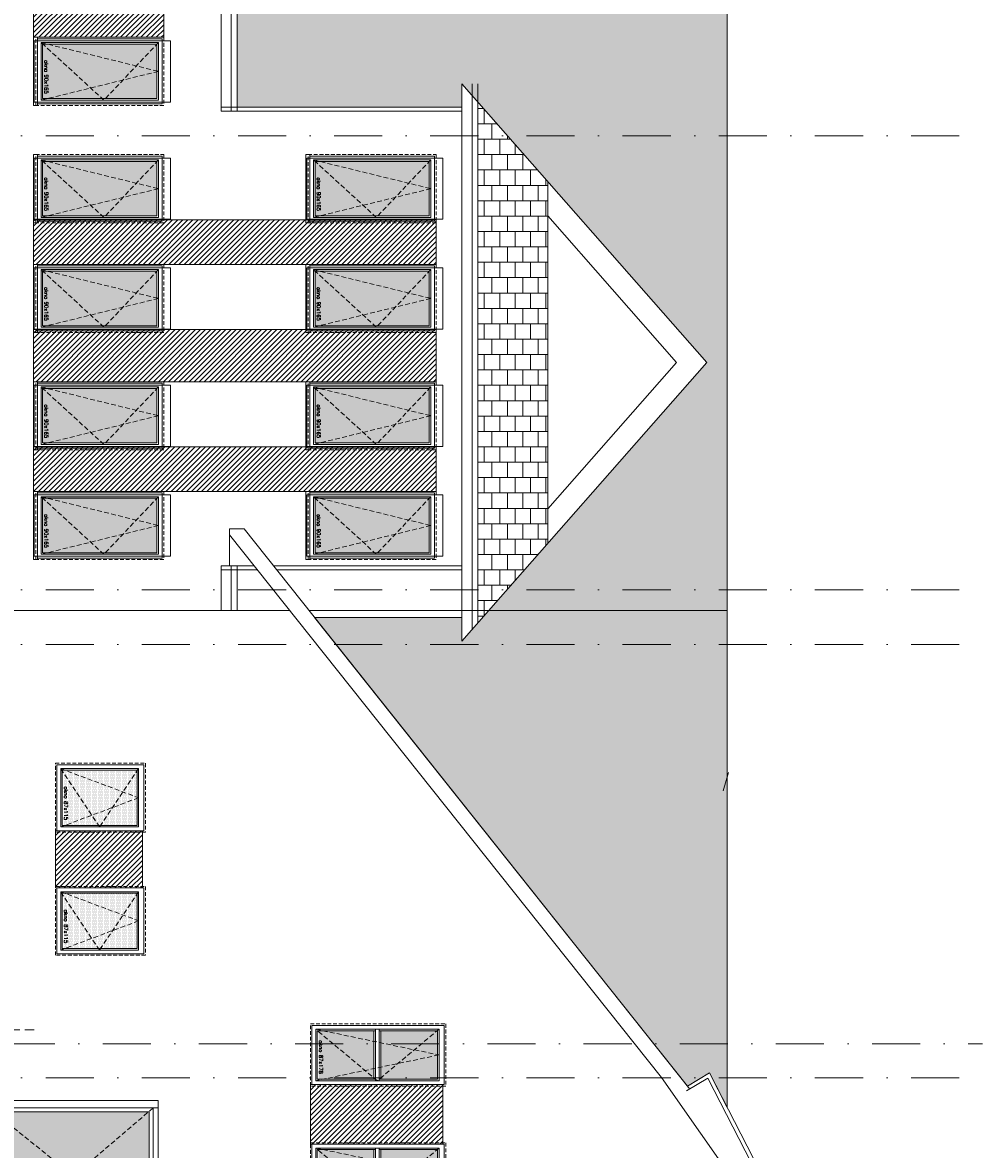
# Model space of a CAD drawing. Header units: millimetres. Extents: x -82287 to 177822, y -399756 to 0.
# Tile 109 of 228: x 45912 to 47181, y -198114 to -196625. Entities that reach past the tile are written whole.
import ezdxf
from ezdxf.enums import TextEntityAlignment as Align

# ---------------------------------------------------------------- set-up
doc = ezdxf.new("R2010")
doc.units = ezdxf.units.MM
doc.header["$MEASUREMENT"] = 0
for name, pattern in [('SUŁOSZOWA - PB 21 03$0$CACHE', [9.525, 6.35, -3.175]), ('SUŁOSZOWA - PB 21 03$0$CARKOVANA', [7.5, 5, -2.5]), ('SUŁOSZOWA - PB 21 03$0$DASHDOT', [25.4, 12.7, -6.35, 0, -6.35]), ('SUŁOSZOWA - PB 21 03$0$HIDDEN', [9.525, 6.35, -3.175])]:
    doc.linetypes.add(name, pattern=pattern)
doc.layers.add('FL_XREF', color=252, linetype='Continuous')
for name, color, linetype, lineweight in [('SUŁOSZOWA - PB 21 03$0$! opisy okien elewacja', 251, 'Continuous', 0), ('SUŁOSZOWA - PB 21 03$0$!! 0_ Istn-okna', 251, 'Continuous', 0), ('SUŁOSZOWA - PB 21 03$0$!! 0_ WIDOK ELEWACJA', 251, 'Continuous', 0), ('SUŁOSZOWA - PB 21 03$0$!! 0_Istn-cienka', 251, 'Continuous', 0), ('SUŁOSZOWA - PB 21 03$0$!! 0_Istn-drzwi', 251, 'Continuous', 0), ('SUŁOSZOWA - PB 21 03$0$!! 0_Opis_pom', 251, 'Continuous', 0), ('SUŁOSZOWA - PB 21 03$0$!! 1_ widok', 251, 'Continuous', 0), ('SUŁOSZOWA - PB 21 03$0$!! 1_ELEWACJA KOLOR', 251, 'Continuous', 0), ('SUŁOSZOWA - PB 21 03$0$!! 1_Hatch dach', 251, 'Continuous', 0), ('SUŁOSZOWA - PB 21 03$0$!! 1_OPIS POM NOWE', 251, 'Continuous', 0), ('SUŁOSZOWA - PB 21 03$0$!! 2_NOWE OKNA WIDOk - remont', 251, 'Continuous', 0), ('SUŁOSZOWA - PB 21 03$0$!! 2_TYNK OBRYS', 251, 'Continuous', 0), ('SUŁOSZOWA - PB 21 03$0$0-osie-liniA', 251, 'SUŁOSZOWA - PB 21 03$0$DASHDOT', 0)]:
    doc.layers.add(name, color=color, linetype=linetype, lineweight=lineweight)
doc.styles.add('SUŁOSZOWA - PB 21 03$0$ARIAL', font='tahoma.ttf')
doc.styles.add('SUŁOSZOWA - PB 21 03$0$TXT', font='simplex.shx')
pattern_1 = [(90, (0, 0), (-1.5875, 0.79375), [0, -1.5875])]
pattern_2 = [(225, (287030.9747, -125227.0226), (3.367596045, -3.367596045), [])]
pattern_3 = [(225, (287002.8665, -125166.0226), (3.367596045, -3.367596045), [])]

# ---------------------------------------------------------------- blocks, each defined once
blk = doc.blocks.new('SUŁOSZOWA - PB 21 03$0$okno 90x180')
at = {"layer": 'SUŁOSZOWA - PB 21 03$0$!! 1_Hatch dach', "true_color": 0x575757}
h = blk.add_hatch(dxfattribs=at)
h.set_pattern_fill('DOTS', color=251)
h.set_pattern_definition([(0, (-9632.3096, -11392.1331), (0.79375, 1.5875), [0, -1.5875])])
h.paths.add_polyline_path([(9, -20), (81, -20), (81, -171), (9, -171)])
at = {"layer": 'SUŁOSZOWA - PB 21 03$0$!! 0_ Istn-okna', "linetype": 'SUŁOSZOWA - PB 21 03$0$CARKOVANA', "lineweight": 5}
blk.add_lwpolyline([(0, -11), (90, -11), (90, -180), (0, -180)], close=True, dxfattribs=at)
at = {"layer": 'SUŁOSZOWA - PB 21 03$0$!! 0_ Istn-okna'}
for points in [[(2, -13), (88, -13), (88, -178), (2, -178)], [(7, -18), (83, -18), (83, -173), (7, -173)], [(9, -20), (81, -20), (81, -171), (9, -171)], [(0, -178), (90, -178), (90, -183), (0, -183)]]:
    blk.add_lwpolyline(points, close=True, dxfattribs=at)
at = {"layer": 'SUŁOSZOWA - PB 21 03$0$!! 1_Hatch dach', "color": 251, "linetype": 'SUŁOSZOWA - PB 21 03$0$CACHE', "true_color": 0x575757}
for points in [[(7, -173), (45, -18), (83, -173)], [(7, -18), (83, -90), (7, -173)]]:
    blk.add_lwpolyline(points, dxfattribs=at)
at = {"insert": (30.1, -163.6), "char_height": 5, "attachment_point": 1, "style": 'SUŁOSZOWA - PB 21 03$0$TXT'}
blk.add_mtext_dynamic_manual_height_columns('okno 90x165', width=52.63, gutter_width=75, heights=[0], dxfattribs=at)
blk = doc.blocks.new('SUŁOSZOWA - PB 21 03$0$okno 87x115')
at = {"layer": 'SUŁOSZOWA - PB 21 03$0$!! 1_Hatch dach', "true_color": 0x575757}
h = blk.add_hatch(dxfattribs=at)
h.set_pattern_fill('DOTS', color=251, angle=90)
h.set_pattern_definition([(90, (14938.2204, -3337.5373), (-1.5875, 0.79375), [0, -1.5875])])
h.paths.add_polyline_path([(3620.1, 6303.3), (3620.1, 6376.3), (3717.1, 6376.3), (3717.1, 6303.3)])
at = {"layer": 'SUŁOSZOWA - PB 21 03$0$!! 0_ Istn-okna', "linetype": 'SUŁOSZOWA - PB 21 03$0$CARKOVANA', "lineweight": 5}
blk.add_lwpolyline([(3609.1, 6294.3), (3609.1, 6385.3), (3728.1, 6385.3), (3728.1, 6294.3)], close=True, dxfattribs=at)
at = {"layer": 'SUŁOSZOWA - PB 21 03$0$!! 0_ Istn-okna'}
for points in [[(3611.1, 6296.3), (3611.1, 6383.3), (3726.1, 6383.3), (3726.1, 6296.3)], [(3618.1, 6301.3), (3618.1, 6378.3), (3721.1, 6378.3), (3721.1, 6301.3)], [(3620.1, 6303.3), (3620.1, 6376.3), (3719.1, 6376.3), (3719.1, 6303.3)]]:
    blk.add_lwpolyline(points, close=True, dxfattribs=at)
at = {"layer": 'SUŁOSZOWA - PB 21 03$0$!! 1_Hatch dach', "color": 251, "linetype": 'SUŁOSZOWA - PB 21 03$0$CACHE', "true_color": 0x575757}
for points in [[(3721.1, 6301.3), (3618.1, 6339.8), (3721.1, 6378.3)], [(3618.1, 6301.3), (3669.6, 6378.3), (3721.1, 6301.3)]]:
    blk.add_lwpolyline(points, dxfattribs=at)
at = {"insert": (3711.7, 6324.9), "char_height": 5, "attachment_point": 1, "rotation": 90, "style": 'SUŁOSZOWA - PB 21 03$0$TXT'}
blk.add_mtext_dynamic_manual_height_columns('okno 87x115', width=52.63, gutter_width=75, heights=[0], dxfattribs=at)
blk = doc.blocks.new('SUŁOSZOWA - PB 21 03$0$okno 87x178')
at = {"layer": 'SUŁOSZOWA - PB 21 03$0$!! 1_Hatch dach', "true_color": 0x575757}
h = blk.add_hatch(dxfattribs=at)
h.set_pattern_fill('DOTS', color=251, angle=450)
h.set_pattern_definition([(90, (14543.2204, -3002.226), (-1.5875, 0.79375), [0, -1.5875])])
h.paths.add_polyline_path([(3249.1, 6711.6), (3249.1, 6647.6), (3322.1, 6647.6), (3322.1, 6711.6)])
h.paths.add_polyline_path([(3240.1, 6647.6), (3240.1, 6711.6), (3165.1, 6711.6), (3165.1, 6647.6)])
at = {"layer": 'SUŁOSZOWA - PB 21 03$0$!! 0_ Istn-okna', "linetype": 'SUŁOSZOWA - PB 21 03$0$CARKOVANA', "lineweight": 5}
blk.add_lwpolyline([(3154.1, 6638.6), (3154.1, 6720.6), (3333.1, 6720.6), (3333.1, 6638.6)], close=True, dxfattribs=at)
at = {"layer": 'SUŁOSZOWA - PB 21 03$0$!! 0_ Istn-okna'}
for points in [[(3156.1, 6640.6), (3156.1, 6718.6), (3331.1, 6718.6), (3331.1, 6640.6)], [(3163.1, 6645.6), (3163.1, 6713.6), (3326.1, 6713.6), (3326.1, 6645.6)]]:
    blk.add_lwpolyline(points, close=True, dxfattribs=at)
for points in [[(3242.1, 6647.6), (3165.1, 6647.6), (3165.1, 6711.6), (3242.1, 6711.6)], [(3240.1, 6711.6), (3240.1, 6647.6)], [(3242.1, 6713.6), (3242.1, 6645.6)], [(3247.1, 6713.6), (3247.1, 6645.6)], [(3247.1, 6711.6), (3324.1, 6711.6), (3324.1, 6647.6), (3247.1, 6647.6)], [(3249.1, 6711.6), (3249.1, 6647.6)]]:
    blk.add_lwpolyline(points, dxfattribs=at)
at = {"layer": 'SUŁOSZOWA - PB 21 03$0$!! 1_Hatch dach', "color": 251, "linetype": 'SUŁOSZOWA - PB 21 03$0$CACHE', "true_color": 0x575757}
for points in [[(3326.1, 6645.6), (3163.1, 6679.6), (3326.1, 6713.6)], [(3163.1, 6645.6), (3244.6, 6713.6), (3326.1, 6645.6)]]:
    blk.add_lwpolyline(points, dxfattribs=at)
at = {"insert": (3316.7, 6660.2), "char_height": 5, "attachment_point": 1, "rotation": 90, "style": 'SUŁOSZOWA - PB 21 03$0$TXT'}
blk.add_mtext_dynamic_manual_height_columns('okno 87x178', width=52.63, gutter_width=75, heights=[0], dxfattribs=at)
blk = doc.blocks.new('SUŁOSZOWA - PB 21 03$0$dz3')
at = {"layer": 'SUŁOSZOWA - PB 21 03$0$!! 1_Hatch dach', "true_color": 0x575757}
h = blk.add_hatch(dxfattribs=at)
h.set_pattern_fill('DOTS', color=251, angle=270)
h.set_pattern_definition(pattern_1)
h.paths.add_polyline_path([(-19431.4, 7310.2), (-19431.4, 7233.2), (-19335.6, 7233.2)], flags=17)
h.paths.add_polyline_path([(-19230.2, 7313.2), (-19431.4, 7313.2), (-19431.4, 7310.2), (-19335.6, 7233.2), (-19323.6, 7233.2)])
h.paths.add_polyline_path([(-19229.4, 7313.2), (-19230.2, 7313.2), (-19323.6, 7233.2), (-19229.4, 7233.2)])
h = blk.add_hatch(dxfattribs=at)
h.set_pattern_fill('DOTS', color=251, angle=270)
h.set_pattern_definition(pattern_1)
h.paths.add_polyline_path([(-19229.4, 7223.2), (-19431.4, 7223.2), (-19431.4, 7193.2), (-19229.4, 7193.2)])
at = {"layer": 'SUŁOSZOWA - PB 21 03$0$!! 0_ Istn-okna'}
for points in [[(-19217.4, 7328.2), (-19441.4, 7328.2)], [(-19441.4, 7328.2), (-19441.4, 7178.2)], [(-19217.4, 7328.2), (-19217.4, 7178.2)], [(-19217.4, 7318.2), (-19441.4, 7318.2)], [(-19229.4, 7313.2), (-19441.4, 7313.2)], [(-19431.4, 7318.2), (-19431.4, 7188.2)], [(-19229.4, 7313.2), (-19229.4, 7233.2)], [(-19224.4, 7318.2), (-19224.4, 7188.2)], [(-19441.4, 7228.2), (-19224.4, 7228.2)], [(-19431.4, 7233.2), (-19229.4, 7233.2)], [(-19431.4, 7223.2), (-19229.4, 7223.2)], [(-19229.4, 7223.2), (-19229.4, 7193.2)], [(-19229.4, 7193.2), (-19441.4, 7193.2)], [(-19217.4, 7188.2), (-19441.4, 7188.2)], [(-19217.4, 7178.2), (-19441.4, 7178.2)]]:
    blk.add_lwpolyline(points, dxfattribs=at)
at = {"layer": 'SUŁOSZOWA - PB 21 03$0$!! 1_Hatch dach', "color": 251, "linetype": 'SUŁOSZOWA - PB 21 03$0$CACHE', "true_color": 0x575757}
for points in [[(-19224.4, 7318.2), (-19329.4, 7228.2), (-19441.4, 7318.2)], [(-19441.4, 7188.2), (-19329.4, 7228.2), (-19224.4, 7188.2)]]:
    blk.add_lwpolyline(points, dxfattribs=at)
at = {"insert": (-19415.2, 7280.4), "char_height": 5, "attachment_point": 1, "rotation": 270, "style": 'SUŁOSZOWA - PB 21 03$0$TXT'}
blk.add_mtext_dynamic_manual_height_columns('dz3 90+35(135) x210', width=52.63, gutter_width=75, heights=[0], dxfattribs=at)
blk = doc.blocks.new('SUŁOSZOWA - PB 21 03$0$BLOK OSIE ZACH')
at = {"layer": 'SUŁOSZOWA - PB 21 03$0$0-osie-liniA', "ltscale": 5}
for points in [[(36765.2, -196827.1), (38511.8, -196827.1)], [(36765.2, -197427.1), (38511.8, -197427.1)], [(36765.2, -197499.1), (38511.8, -197499.1)], [(36765.2, -197499.1), (38511.8, -197499.1)], [(36713.6, -198027.1), (38511.8, -198027.1)], [(36765.2, -198071.6), (38511.8, -198071.6)]]:
    blk.add_lwpolyline(points, dxfattribs=at)
blk = doc.blocks.new('SUŁOSZOWA - PB 21 03')
at = {"layer": 'SUŁOSZOWA - PB 21 03$0$!! 1_ELEWACJA KOLOR'}
h = blk.add_hatch(dxfattribs=at)
h.set_pattern_fill('ANSI31', color=251, scale=1.5, angle=-180)
h.set_pattern_definition(pattern_2)
h.paths.add_polyline_path([(45864.62419, -196697.0883), (46036.62419, -196697.0883), (46036.62419, -196638.0883), (45864.62419, -196638.0883)])
h = blk.add_hatch(dxfattribs=at)
h.set_pattern_fill('ANSI31', color=251, scale=1.5, angle=-180)
h.set_pattern_definition(pattern_2)
h.paths.add_polyline_path([(45864.62419, -196997.0883), (46396.62419, -196997.0883), (46396.62419, -196938.0883), (45864.62419, -196938.0883)])
h = blk.add_hatch(dxfattribs=at)
h.set_pattern_fill('ANSI31', color=251, scale=1.5, angle=-180)
h.set_pattern_definition(pattern_2)
h.paths.add_polyline_path([(45864.62419, -197152.0883), (46396.62419, -197152.0883), (46396.62419, -197083.0883), (45864.62419, -197083.0883)])
h = blk.add_hatch(dxfattribs=at)
h.set_pattern_fill('ANSI31', color=251, scale=1.5, angle=-180)
h.set_pattern_definition(pattern_2)
h.paths.add_polyline_path([(45864.62419, -197297.0883), (46396.62419, -197297.0883), (46396.62419, -197238.0883), (45864.62419, -197238.0883)])
h = blk.add_hatch(dxfattribs=at)
h.set_pattern_fill('ANSI31', color=251, scale=1.5, angle=-180)
h.set_pattern_definition(pattern_3)
h.paths.add_polyline_path([(46008.51597, -197745.27693), (46008.51597, -197820.89968), (45893.51597, -197820.89968), (45893.51597, -197745.27693)])
h = blk.add_hatch(dxfattribs=at)
h.set_pattern_fill('ANSI31', color=251, scale=1.5, angle=-180)
h.set_pattern_definition(pattern_3)
h.paths.add_polyline_path([(46405.51597, -198080.5883), (46405.51597, -198159.5883), (46230.51597, -198159.5883), (46230.51597, -198080.5883)])
at = {"layer": 'SUŁOSZOWA - PB 21 03$0$!! 1_Hatch dach'}
h = blk.add_hatch(dxfattribs=at)
h.set_pattern_fill('AR-B88', color=8, scale=0.1)
h.set_pattern_definition([(0, (67938.474, -208996.977), (0, 20.32), []), (90, (67938.474, -208996.977), (-10.16, 20.32), [20.32, -20.32])])
h.paths.add_polyline_path([(46729.07643, -198082.60406), (46757.99194, -198065.24383), (46781.51597, -198111.01359), (46781.51597, -195258.7696), (46401.86788, -195715.79524), (46393.22407, -195708.5883), (46381.23548, -195708.5883), (46381.23548, -195630.5883), (46133.75254, -195630.5883), (46133.75254, -195890.5883), (46430.62419, -195890.5883), (46430.62419, -195859.47382), (46754.56494, -196227.5883), (46430.62419, -196595.70279), (46430.62419, -196563.5883), (46133.75254, -196563.5883), (46133.75254, -196789.5883), (46430.62419, -196789.5883), (46430.62419, -196758.47382), (46754.56494, -197126.5883), (46430.62419, -197494.70279), (46430.62419, -197463.5883), (46236.13687, -197463.5883)])
h = blk.add_hatch(dxfattribs=at)
h.set_pattern_fill('AR-B88', color=8, scale=0.1)
h.set_pattern_definition([(0, (0, 0), (0, 20.32), []), (90, (0, 0), (-10.16, 20.32), [20.32, -20.32])])
h.paths.add_polyline_path([(46544.28423, -196887.63296), (46451.88633, -196782.63534), (46451.88633, -197470.54127), (46544.28423, -197365.54365)])
at = {"layer": 'SUŁOSZOWA - PB 21 03$0$! opisy okien elewacja'}
blk.add_lwpolyline([(46729.07643, -198082.60406), (46757.99194, -198065.24383), (46781.51597, -198111.01359), (46781.51597, -195258.7696), (46401.86788, -195715.79524), (46393.22407, -195708.5883), (46381.23548, -195708.5883), (46381.23548, -195630.5883), (46133.75254, -195630.5883), (46133.75254, -195890.5883), (46430.62419, -195890.5883), (46430.62419, -195859.47382), (46754.56494, -196227.5883), (46430.62419, -196595.70279), (46430.62419, -196563.5883), (46133.75254, -196563.5883), (46133.75254, -196789.5883), (46430.62419, -196789.5883), (46430.62419, -196758.47382), (46754.56494, -197126.5883), (46430.62419, -197494.70279), (46430.62419, -197463.5883), (46236.13687, -197463.5883)], close=True, dxfattribs=at)
at = {"layer": 'SUŁOSZOWA - PB 21 03$0$!! 0_ WIDOK ELEWACJA'}
for p, q in [((46112.4904, -196789.5883), (46430.62419, -196789.5883)), ((46112.4904, -196794.5883), (46430.62419, -196794.5883)), ((46112.4904, -197395.5883), (46156.45713, -197395.5883)), ((46112.4904, -197400.5883), (46160.43645, -197400.5883)), ((46182.01804, -197395.5883), (46430.62419, -197395.5883)), ((46185.99737, -197400.5883), (46430.62419, -197400.5883))]:
    blk.add_line(p, q, dxfattribs=at)
for points in [[(46781.51597, -195242.37054), (46781.51597, -198111.01359)], [(46112.4904, -196794.5883), (46112.4904, -196558.5883)], [(46126.00325, -196794.5883), (46126.00325, -196558.5883)], [(46133.75254, -196794.5883), (46133.75254, -196558.5883)], [(46430.62419, -197494.70279), (46430.62419, -196758.47382)], [(46430.62419, -196758.47382), (46754.56494, -197126.5883)], [(46430.62419, -196994.47382), (46430.62419, -196758.47382)], [(46444.13703, -197479.34728), (46444.13703, -196758.47382)], [(46451.88633, -197470.54127), (46451.88633, -196758.47382)], [(46544.28423, -197365.54365), (46544.28423, -196887.63296)], [(46544.28423, -196933.0443), (46714.60295, -197126.5883), (46544.28423, -197320.1323)], [(46430.62419, -197494.70279), (46754.56494, -197126.5883)], [(46142.99701, -197346.5586), (46123.62419, -197346.5586), (46123.62419, -197395.5883)], [(46142.99701, -197346.5586), (46732.02325, -198086.66677)], [(46123.62419, -197354.3339), (46694.46191, -198071.5883)], [(46112.4904, -197454.5883), (46112.4904, -197395.5883)], [(46126.00325, -197454.5883), (46126.00325, -197395.5883)], [(46133.75254, -197454.5883), (46133.75254, -197395.5883)], [(46203.41316, -197454.5883), (45805.51597, -197454.5883)], [(46781.51597, -197454.5883), (46228.97408, -197454.5883)], [(46797.65881, -198218.41149), (46694.46191, -198071.5883)], [(47059.89423, -198663.58096), (46755.98644, -198072.27981), (46727.8112, -198089.19559)], [(47065.51597, -198663.58096), (46757.99194, -198065.24383), (46729.07643, -198082.60406)]]:
    blk.add_lwpolyline(points, dxfattribs=at)
for points in [[(45865.62419, -196701.5883), (46045.62419, -196701.5883), (46045.62419, -196782.5883), (45865.62419, -196782.5883)], [(45865.62419, -196856.5883), (46045.62419, -196856.5883), (46045.62419, -196937.5883), (45865.62419, -196937.5883)], [(46225.62419, -196856.5883), (46405.62419, -196856.5883), (46405.62419, -196937.5883), (46225.62419, -196937.5883)], [(45865.62419, -197001.5883), (46045.62419, -197001.5883), (46045.62419, -197082.5883), (45865.62419, -197082.5883)], [(46225.62419, -197001.5883), (46405.62419, -197001.5883), (46405.62419, -197082.5883), (46225.62419, -197082.5883)], [(45865.62419, -197156.5883), (46045.62419, -197156.5883), (46045.62419, -197237.5883), (45865.62419, -197237.5883)], [(46225.62419, -197156.5883), (46405.62419, -197156.5883), (46405.62419, -197237.5883), (46225.62419, -197237.5883)], [(45865.62419, -197301.5883), (46045.62419, -197301.5883), (46045.62419, -197382.5883), (45865.62419, -197382.5883)], [(46225.62419, -197301.5883), (46405.62419, -197301.5883), (46405.62419, -197382.5883), (46225.62419, -197382.5883)], [(45895.51597, -197658.27693), (46010.51597, -197658.27693), (46010.51597, -197745.27693), (45895.51597, -197745.27693)], [(45895.51597, -197820.89968), (46010.51597, -197820.89968), (46010.51597, -197907.89968), (45895.51597, -197907.89968)]]:
    blk.add_lwpolyline(points, close=True, dxfattribs=at)
at = {"layer": 'SUŁOSZOWA - PB 21 03$0$!! 0_Istn-cienka', "linetype": 'SUŁOSZOWA - PB 21 03$0$HIDDEN', "ltscale": 2}
blk.add_lwpolyline([(45865.62419, -198008.5883), (45505.62419, -198008.5883)], dxfattribs=at)
at = {"layer": 'SUŁOSZOWA - PB 21 03$0$!! 0_Istn-drzwi'}
blk.add_lwpolyline([(46430.62419, -196758.47382), (46754.56494, -197126.5883), (46430.62419, -197494.70279)], dxfattribs=at)
at = {"layer": 'SUŁOSZOWA - PB 21 03$0$!! 1_ widok'}
blk.add_lwpolyline([(46783.06948, -197668.30468), (46776.07554, -197692.75592)], dxfattribs=at)
at = {"layer": 'SUŁOSZOWA - PB 21 03$0$!! 2_TYNK OBRYS'}
for points in [[(45864.62419, -196697.0883), (46036.62419, -196697.0883), (46036.62419, -196638.0883), (45864.62419, -196638.0883)], [(45864.62419, -196997.0883), (46396.62419, -196997.0883), (46396.62419, -196938.0883), (45864.62419, -196938.0883)], [(45864.62419, -197152.0883), (46396.62419, -197152.0883), (46396.62419, -197083.0883), (45864.62419, -197083.0883)], [(45864.62419, -197297.0883), (46396.62419, -197297.0883), (46396.62419, -197238.0883), (45864.62419, -197238.0883)], [(46008.51597, -197745.27693), (46008.51597, -197820.89968), (45893.51597, -197820.89968), (45893.51597, -197745.27693)], [(46405.51597, -198080.5883), (46405.51597, -198159.5883), (46230.51597, -198159.5883), (46230.51597, -198080.5883)]]:
    blk.add_lwpolyline(points, close=True, dxfattribs=at)
blk.add_blockref('SUŁOSZOWA - PB 21 03$0$BLOK OSIE ZACH', (8607.0345, 0))
at = {"layer": 'SUŁOSZOWA - PB 21 03$0$! opisy okien elewacja', "rotation": 180}
for name, p in [('SUŁOSZOWA - PB 21 03$0$okno 87x115', (49621.60321, -191362.00465)), ('SUŁOSZOWA - PB 21 03$0$okno 87x115', (49621.60321, -191524.6274)), ('SUŁOSZOWA - PB 21 03$0$okno 87x178', (49563.60321, -191362.00465)), ('SUŁOSZOWA - PB 21 03$0$okno 87x178', (49563.60321, -191519.00465))]:
    blk.add_blockref(name, p, dxfattribs=at)
at = {"layer": 'SUŁOSZOWA - PB 21 03$0$! opisy okien elewacja'}
blk.add_blockref('SUŁOSZOWA - PB 21 03$0$dz3', (65246.90859, -205429.82758), dxfattribs=at)
at = {"layer": 'SUŁOSZOWA - PB 21 03$0$!! 2_NOWE OKNA WIDOk - remont', "rotation": 270}
for p in [(46047.62419, -196697.0883), (46047.62419, -196852.0883), (46407.62419, -196852.0883), (46047.62419, -196997.0883), (46407.62419, -196997.0883), (46047.62419, -197152.0883), (46407.62419, -197152.0883), (46047.62419, -197297.0883), (46407.62419, -197297.0883)]:
    blk.add_blockref('SUŁOSZOWA - PB 21 03$0$okno 90x180', p, dxfattribs=at)
at = {"layer": 'SUŁOSZOWA - PB 21 03$0$!! 0_Opis_pom', "ltscale": 0.7, "style": 'SUŁOSZOWA - PB 21 03$0$ARIAL'}
for tag, p in [('B0,19', (52679.2094, -194257.55204)), ('B2,14', (73874.0461, -194402.0887)), ('B2,12', (73342.49259, -194413.89249)), ('B1,21', (60405.50261, -194427.18207)), ('A1,16', (59129.54925, -194448.08429)), ('B1/17', (59524.53699, -194450.37428)), ('B1,19', (59914.81903, -194448.15658)), ('1,23', (61575.22173, -194450.37428)), ('B2,11', (73069.01144, -194438.89383)), ('B2,16', (75195.07765, -194441.83446)), ('B0,15', (51514.15008, -194461.8073)), ('A1,1', (58808.06672, -194460.94161)), ('1,22', (60947.33929, -194456.1144)), ('B3,7', (87459.81312, -194465.07097)), ('B0,18', (52071.43815, -194478.40179)), ('B1,18', (59715.51745, -194473.87108)), ('B2,17', (75506.7465, -194471.3759)), ('B2,19.1', (76701.67035, -194466.03695)), ('B3,3', (88235.73906, -194465.79732)), ('B3,8', (90006.66539, -194478.47972)), ('B1,20', (60198.53687, -194490.17374)), ('B2,10', (72728.63362, -194489.37283)), ('B2,15', (74566.38885, -194487.81114)), ('B3,6', (86826.65132, -194483.15512)), ('A0,6', (49094.40602, -194505.72387)), ('A2,5', (72452.45009, -194505.90583)), ('B2,13', (73649.91716, -194500.01242)), ('A0,4', (49692.81919, -194517.93289)), ('A0,3', (49906.53818, -194524.03766)), ('B0,22', (54187.56644, -194519.04308)), ('A1,6', (58565.96262, -194514.50753)), ('B1,1', (61908.24378, -194515.48656)), ('A0,5', (49399.71914, -194533.19455)), ('B0,20', (53125.45224, -194527.8835)), ('B0,21', (53847.26622, -194535.08002)), ('B1,3', (62229.35503, -194604.49851)), ('B2,18', (75922.43604, -194612.23635)), ('B2,19', (77152.69039, -194617.53776)), ('A3,4', (85509.27934, -194642.47136)), ('B0,24B', (54824.42896, -194684.26784)), ('B1,4', (63476.45184, -194691.11207)), ('B0,13', (50367.63944, -194706.5583)), ('B0,16', (51457.40872, -194704.43091)), ('B0,17', (51897.58569, -194706.77195)), ('A2,4', (71695.75649, -194707.44268)), ('A1,5', (58149.22649, -194724.80163)), ('A2.1', (72371.45884, -194731.56251)), ('B0,23', (54542.05776, -194742.93939)), ('A1,2', (58744.42262, -194746.622)), ('B1,2D', (60756.29674, -194750.92727)), ('B0,14', (50962.60809, -194789.06568)), ('A1,15', (59129.54925, -194780.73348)), ('B1,4', (63483.03852, -194791.04365)), ('A3.1', (86079.08704, -194786.62422)), ('A0,2', (49295.91259, -194810.95246)), ('B2.7', (74548.27897, -194836.12781)), ('B0,7', (52851.95551, -194845.56115)), ('B1,2B', (62374.83512, -194841.86715)), ('B3,2', (89035.72921, -194837.99287)), ('B1,2A', (61803.35407, -194869.27513)), ('B0,8', (51561.38742, -194890.27848)), ('A1,3', (58810.05243, -195008.83917)), ('A3.2', (86016.50296, -195004.88875)), ('A0,1', (49914.27925, -195025.82804)), ('A0,10', (49695.87246, -195042.9259)), ('B0,17', (51225.06492, -195049.74007)), ('B0,6', (52110.41055, -195069.39267)), ('B1,8', (61403.63433, -195071.25189)), ('A2.2', (72371.45884, -195070.78713)), ('B2.2', (74976.1855, -195068.47988)), ('A0,7', (49042.50308, -195082.6056)), ('B3,11', (88623.94853, -195099.23575)), ('B3,4', (87612.56208, -195132.78192)), ('B3,5', (86839.47632, -195174.05241)), ('B0,12', (50313.60595, -195207.52936)), ('B0,11', (50726.178, -195219.06638)), ('B3,10', (89778.42161, -195220.68871)), ('B1,6', (63686.26823, -195231.3997)), ('B0,24A', (54359.17011, -195245.97867)), ('A1,4', (58093.66276, -195250.96213)), ('B0,10', (51476.34179, -195259.44699)), ('B3,9', (90479.74099, -195260.18621)), ('A0,11', (49643.96951, -195271.84772)), ('B1,14', (59332.54805, -195280.73534)), ('A0,8', (49042.50308, -195293.21363)), ('B0,9', (51798.4912, -195291.17482)), ('B2,21', (75970.16114, -195290.81005)), ('B0,3', (52068.59538, -195319.60465)), ('B1,13', (60186.62513, -195314.46953)), ('B1,10', (60892.94126, -195319.45825)), ('B1,5', (63419.22943, -195317.21026)), ('A2.3', (71832.37045, -195318.78232)), ('B2,9', (73175.51251, -195317.21162)), ('B2,4', (74493.5947, -195318.7733)), ('B2,3', (74674.2815, -195319.28036)), ('A3,3', (85569.83931, -195318.78232)), ('B2,8', (73894.209, -195338.18956)), ('B2,20', (77211.021, -195343.82367)), ('B3,1', (88723.65615, -195329.98594)), ('B0,2', (52227.2348, -195357.98297)), ('B1,9', (61058.12383, -195344.48743)), ('B2.1', (75304.74121, -195348.36327)), ('B1,2C', (61827.40698, -195369.02625)), ('B1,7', (62134.52151, -195372.05069)), ('A0,9', (49001.50444, -195413.15723)), ('B0,1', (53061.17304, -195403.85659)), ('A0,12', (49689.76592, -195485.50737)), ('B0,4', (52224.78303, -195500.96352)), ('B2,5', (74686.48999, -195507.24036)), ('B1,11', (61050.00078, -195512.89565)), ('B1,12', (60864.00751, -195544.00738)), ('B2,6', (74499.29165, -195549.55175)), ('B0,5', (52066.14362, -195556.83806)), ('C2,2', (74812.78942, -195865.8959)), ('C1,3', (61091.58871, -195973.27844)), ('C0,2A', (52278.30875, -196050.48297)), ('C0,1', (52808.36775, -196132.34208)), ('C1,2', (61690.27405, -196439.72387)), ('C1,1', (62060.59754, -196465.28533)), ('C3,1', (88979.71614, -196545.67785)), ('C0,2B', (53028.88223, -196668.8019)), ('C1,4', (61008.68123, -196686.32122)), ('C2,1', (75334.65984, -196786.2197)), ('C2,3', (74834.65119, -196933.26657)), ('C1,5', (61062.7252, -196991.42453)), ('C1,10', (62127.38542, -196998.81344)), ('C1,9', (62147.33751, -197289.53424)), ('C1,6', (61131.41824, -197329.69535)), ('C0,3', (52181.98562, -197341.92176)), ('D1,1', (73931.12245, -197584.03121)), ('C0,4', (52345.96562, -197596.60561)), ('D0,18', (60296.49264, -197617.95269)), ('C2,4', (75243.70451, -197663.89)), ('D0,7', (59141.53804, -197722.84718)), ('C1,7', (61222.2575, -197737.18052)), ('D0,3', (59562.25866, -197751.14316)), ('D0,17', (60701.16801, -197741.44864)), ('D1,6', (72757.78643, -197751.22612)), ('D1,4', (73157.19908, -197744.29721)), ('D0,6', (58741.71849, -197802.61699)), ('D0,10', (58357.73602, -197820.93991)), ('D,09', (59195.67196, -197881.51243)), ('C0,5', (52269.72696, -197902.4362)), ('C0,6', (52872.93793, -197917.07354)), ('D0,2', (59943.06082, -197917.06725)), ('D1,3', (73475.28953, -197924.29875)), ('D0,16', (60721.3534, -197935.2949)), ('D0,8', (59058.9008, -197963.64925)), ('D0,5', (59448.52586, -197969.8061)), ('C2,5', (74555.08284, -197988.7886)), ('D1,5', (73291.61607, -197999.29956)), ('D0,4', (59655.02693, -198042.2589)), ('D0,15', (60692.12223, -198127.4643)), ('D1,2', (73578.07819, -198172.30068)), ('D0,1', (59931.33074, -198173.12806)), ('D0,11', (58161.27105, -198211.45823)), ('D0,12', (58250.99458, -198537.17631)), ('D0,13', (58250.99458, -198764.99605)), ('D0,14', (59130.08589, -198795.3373)), ('D1,7', (71854.87376, -198786.88467)), ('D1,8', (71715.35366, -199212.44512))]:
    blk.add_attdef(tag, text='', height=11.968, dxfattribs=at).set_placement(p, align=Align.MIDDLE_CENTER)
at = {"layer": 'SUŁOSZOWA - PB 21 03$0$!! 1_OPIS POM NOWE', "style": 'SUŁOSZOWA - PB 21 03$0$ARIAL'}
for tag, p in [('C1.7A', (61271.6179, -197538.30303)), ('C2.5B', (74970.66097, -197546.70728)), ('C2,5C', (74903.71123, -197659.13664)), ('C2.4', (75374.07862, -197726.11453)), ('D1,2B', (74322.25834, -197791.43247)), ('C1.7C', (61260.26049, -197811.38428)), ('C1.8B', (61588.27341, -197817.62151)), ('C1.8A', (61884.42005, -197818.94854)), ('C1.7B', (61322.12354, -197933.89849)), ('C2,5A', (74943.41937, -197993.49482)), ('E1.2', (62164.78326, -198139.98688)), ('E1.5E', (62692.10372, -198153.27854)), ('D1,2C', (73419.9359, -198156.57844)), ('D1,2A', (74280.17915, -198172.30068)), ('E2.9', (75361.45041, -198161.88904)), ('E2.7', (76022.45692, -198162.26272)), ('E3.1', (88990.58975, -198158.87886)), ('E1.5D', (62993.60773, -198185.416)), ('E1.1', (61330.46191, -198191.9806)), ('E1.5C', (63016.9343, -198246.3437)), ('E1.5B', (63264.15117, -198307.8661)), ('E3.2', (88781.41347, -198385.24275)), ('E1.6', (61022.6264, -198421.00827)), ('E2.2', (74782.75417, -198427.85813)), ('E2.8', (75757.29014, -198437.09188)), ('E2.6', (76531.8031, -198444.40756)), ('E3.4', (89392.22607, -198450.03942)), ('E1.5A', (63049.47589, -198456.39852)), ('E1.5F', (62736.15118, -198589.14592)), ('E1.5G', (62892.39981, -198586.12622)), ('E1,4', (61888.25021, -198652.6996)), ('E2.1', (75803.99631, -198697.05773)), ('E1.5L', (63297.7633, -198733.65678)), ('E1.3', (61058.5992, -198806.28147)), ('E1.5H', (62893.53005, -198830.01758)), ('E2,3', (74778.52304, -198843.9541)), ('E3.3', (89150.95684, -198867.32581)), ('E1.5K', (63266.15427, -198904.67789)), ('E1.5I', (62723.74907, -199005.87002)), ('E2.4', (75135.87669, -199083.20857)), ('E2.5', (76615.04061, -199164.91143)), ('E1.5J', (63204.25187, -199215.697))]:
    blk.add_attdef(tag, text='', height=11.968, dxfattribs=at).set_placement(p, align=Align.MIDDLE_CENTER)

msp = doc.modelspace()

# ---------------------------------------------------------------- block references
at = {"layer": 'FL_XREF'}
msp.add_blockref('SUŁOSZOWA - PB 21 03', (62.3, 52.9), dxfattribs=at)

doc.saveas('drawing.dxf')
